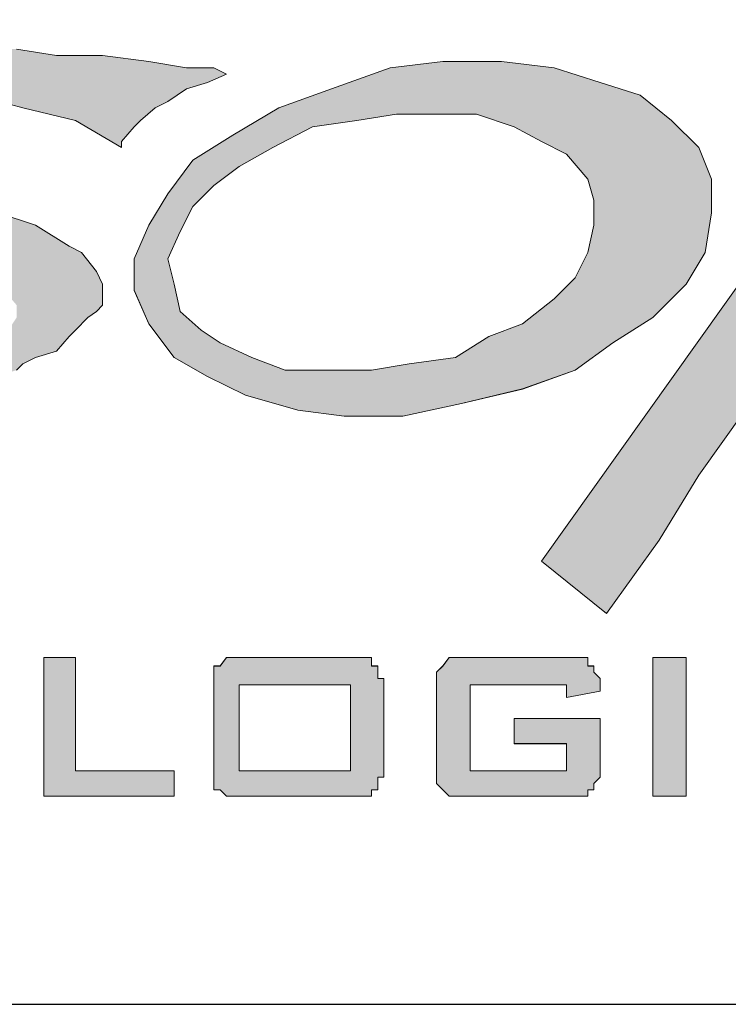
# Paper-space layout 'A3-V (Narrow)' of a CAD drawing. Header units: millimetres. Extents: x -4 to 293, y -14 to 406.
# Tile 11 of 17: x 139 to 147, y 6 to 17. Entities that reach past the tile are written whole.
import ezdxf

# ---------------------------------------------------------------- set-up
doc = ezdxf.new("R2010")
doc.units = ezdxf.units.MM
for name, color, linetype in [('Disegno1', 2, 'Continuous'), ('Tabella', 7, 'Continuous'), ('TabellaCampi', 2, 'Continuous'), ('TabellaIntestazioni', 1, 'Continuous')]:
    doc.layers.add(name, color=color, linetype=linetype)
doc.styles.get("Standard").update_dxf_attribs({"font": 'arial.ttf', "height": 3})

# ---------------------------------------------------------------- blocks, each defined once
blk = doc.blocks.new('L')
h = blk.add_hatch(color=5)
h.paths.add_polyline_path([(50.912, 9.696), (50.695, 9.334), (50.454, 9.021), (50.164, 8.659), (49.923, 8.274), (49.634, 7.912), (49.417, 7.526), (49.176, 7.213), (48.959, 6.852), (48.887, 6.707), (48.887, 6.466), (48.959, 6.321), (49.031, 6.177), (49.176, 6.104), (49.321, 6.008), (49.489, 5.935), (49.706, 5.935), (50.164, 5.935), (50.622, 6.104), (51.056, 6.249), (51.514, 6.393), (51.9, 6.707), (52.189, 6.924), (52.43, 7.141), (52.503, 7.382), (52.43, 7.382), (52.334, 7.382), (52.189, 7.382), (51.972, 7.31), (51.828, 7.31), (51.659, 7.31), (51.514, 7.31), (51.442, 7.31), (51.442, 7.213), (51.37, 7.141), (51.37, 7.068), (51.297, 6.924), (51.129, 6.852), (51.056, 6.707), (50.839, 6.61), (50.622, 6.466), (50.454, 6.393), (50.237, 6.393), (50.164, 6.393), (50.092, 6.393), (50.02, 6.466), (49.923, 6.538), (49.923, 6.707), (49.923, 6.779), (50.02, 6.996), (50.164, 7.382), (50.381, 7.912), (50.695, 8.346), (50.984, 8.876), (51.225, 9.334), (51.442, 9.624), (51.587, 9.696), (51.828, 9.696), (52.045, 9.792), (52.334, 9.792), (52.647, 9.792), (52.937, 9.696), (53.178, 9.696), (53.467, 9.624), (53.636, 9.551), (53.708, 9.624), (53.708, 9.696), (53.853, 9.865), (53.925, 10.009), (53.997, 10.154), (54.069, 10.299), (54.142, 10.467), (54.238, 10.54), (53.997, 10.54), (53.78, 10.54), (53.395, 10.467), (53.033, 10.467), (52.647, 10.395), (52.334, 10.299), (52.045, 10.226), (51.828, 10.226), (52.045, 10.467), (52.262, 10.757), (52.575, 11.07), (52.937, 11.359), (53.322, 11.745), (53.708, 12.034), (54.069, 12.348), (54.528, 12.637), (53.033, 12.637), (52.864, 12.42), (52.647, 12.203), (52.503, 11.89), (52.189, 11.6), (51.972, 11.215), (51.659, 10.829), (51.442, 10.467), (51.129, 10.009), (50.695, 10.009), (50.309, 9.937), (50.02, 9.937), (49.779, 9.865), (49.562, 9.865), (49.321, 9.865), (49.104, 9.865), (48.814, 9.937), (49.176, 10.54), (49.489, 11.07), (49.851, 11.432), (50.237, 11.745), (50.622, 11.89), (51.056, 11.962), (51.587, 11.962), (52.117, 11.817), (52.72, 12.565), (52.647, 12.637), (52.575, 12.637), (52.43, 12.637), (52.262, 12.637), (52.045, 12.637), (51.828, 12.565), (51.587, 12.565), (50.839, 12.492), (50.164, 12.275), (49.634, 11.89), (49.248, 11.504), (48.887, 11.142), (48.573, 10.684), (48.356, 10.226), (48.115, 9.937), (46.548, 9.937), (46.621, 9.865), (46.693, 9.696), (46.765, 9.624), (46.765, 9.551), (46.838, 9.479), (46.91, 9.407), (47.006, 9.407), (47.079, 9.407), (47.151, 9.407), (47.223, 9.407), (47.368, 9.407), (47.44, 9.407), (47.609, 9.407), (47.754, 9.407), (47.971, 9.479), (44.21, 4.2), (44.957, 3.597), (45.56, 4.441), (46.018, 5.188), (46.548, 5.935), (47.006, 6.707), (47.44, 7.454), (47.898, 8.129), (48.284, 8.804), (48.646, 9.479), (48.887, 9.551), (49.176, 9.551), (49.489, 9.551), (49.779, 9.624), (50.092, 9.624), (50.381, 9.624), (50.695, 9.624)])
h.paths.add_polyline_path([(46.548, 3.091), (48.212, 3.091), (48.212, 2.778), (46.91, 2.778), (46.91, 2.488), (47.681, 2.488), (47.681, 2.175), (46.91, 2.175), (46.91, 1.789), (48.212, 1.789), (48.212, 1.5), (46.548, 1.5)])
h.paths.add_polyline_path([(50.164, 2.778), (49.104, 2.778), (49.104, 2.488), (50.092, 2.488), (50.164, 2.488), (50.237, 2.488), (50.309, 2.488), (50.309, 2.392), (50.381, 2.392), (50.454, 2.32), (50.454, 2.247), (50.454, 2.175), (50.526, 2.175), (50.526, 2.103), (50.526, 1.886), (50.526, 1.789), (50.454, 1.789), (50.454, 1.717), (50.454, 1.645), (50.454, 1.572), (50.381, 1.572), (50.309, 1.5), (50.237, 1.5), (50.164, 1.5), (50.092, 1.5), (49.104, 1.5), (49.031, 1.5), (48.959, 1.5), (48.887, 1.5), (48.887, 1.572), (48.814, 1.572), (48.718, 1.645), (48.718, 1.717), (48.718, 1.789), (48.718, 1.886), (48.718, 1.958), (49.031, 1.958), (49.031, 1.789), (50.164, 1.789), (50.164, 2.175), (49.176, 2.175), (49.104, 2.175), (49.031, 2.175), (48.959, 2.175), (48.887, 2.175), (48.887, 2.247), (48.814, 2.247), (48.814, 2.32), (48.814, 2.392), (48.814, 2.488), (48.814, 2.561), (48.814, 2.705), (48.814, 2.778), (48.814, 2.85), (48.814, 2.922), (48.887, 2.995), (48.959, 3.091), (49.031, 3.091), (49.104, 3.091), (49.176, 3.091), (50.092, 3.091), (50.164, 3.091), (50.237, 3.091), (50.309, 3.091), (50.381, 2.995), (50.454, 2.922), (50.454, 2.85), (50.454, 2.778), (50.454, 2.705), (50.164, 2.633)])
h.paths.add_polyline_path([(46.163, 8.587), (46.163, 8.201), (46.09, 7.743), (45.873, 7.382), (45.488, 6.996), (45.03, 6.707), (44.596, 6.393), (43.993, 6.177), (43.294, 6.008), (42.619, 5.863), (41.944, 5.863), (41.414, 5.935), (40.811, 6.104), (40.377, 6.321), (39.992, 6.538), (39.702, 6.924), (39.534, 7.31), (39.534, 7.671), (39.702, 8.057), (39.919, 8.418), (40.209, 8.804), (40.667, 9.093), (41.197, 9.407), (41.8, 9.624), (42.475, 9.865), (43.077, 9.937), (43.752, 9.937), (44.355, 9.865), (44.885, 9.696), (45.343, 9.551), (45.705, 9.262), (46.018, 8.949)])
h.paths.add_polyline_path([(42.089, 9.262), (42.547, 9.334), (43.077, 9.334), (43.463, 9.334), (43.897, 9.19), (44.21, 9.021), (44.499, 8.876), (44.741, 8.587), (44.813, 8.346), (44.813, 8.057), (44.741, 7.743), (44.596, 7.454), (44.355, 7.213), (43.993, 6.924), (43.608, 6.779), (43.222, 6.538), (42.692, 6.466), (42.258, 6.393), (41.727, 6.393), (41.269, 6.393), (40.884, 6.538), (40.522, 6.707), (40.305, 6.852), (40.064, 7.068), (39.992, 7.382), (39.919, 7.671), (40.064, 7.984), (40.209, 8.274), (40.45, 8.515), (40.739, 8.732), (41.125, 8.949), (41.583, 9.19)], flags=16)
h.paths.add_polyline_path([(37.653, 10.082), (37.798, 10.082), (38.184, 10.082), (38.642, 10.009), (39.172, 10.009), (39.702, 9.937), (40.136, 9.865), (40.45, 9.865), (40.594, 9.792), (40.377, 9.696), (40.136, 9.624), (39.919, 9.479), (39.775, 9.407), (39.606, 9.262), (39.534, 9.19), (39.389, 9.021), (39.389, 8.949), (38.859, 9.262), (38.256, 9.407), (37.726, 9.551), (37.123, 9.551), (36.593, 9.551), (36.087, 9.479), (35.628, 9.407), (35.243, 9.262), (34.881, 9.093), (34.64, 8.949), (34.568, 8.804), (34.568, 8.659), (34.712, 8.515), (35.026, 8.346), (35.484, 8.274), (36.087, 8.274), (36.448, 8.274), (36.906, 8.274), (37.436, 8.201), (37.967, 8.201), (38.401, 8.057), (38.786, 7.816), (38.931, 7.743), (39.1, 7.526), (39.172, 7.382), (39.172, 7.141), (39.1, 7.068), (39.003, 6.996), (38.859, 6.852), (38.786, 6.779), (38.642, 6.61), (38.401, 6.538), (38.256, 6.466), (38.184, 6.393), (37.726, 6.249), (37.364, 6.177), (36.978, 6.104), (36.593, 6.008), (36.159, 6.008), (35.773, 5.935), (35.387, 6.008), (35.098, 6.008), (34.712, 6.104), (34.351, 6.177), (33.965, 6.321), (33.579, 6.466), (33.218, 6.61), (32.905, 6.779), (32.76, 6.996), (32.688, 7.141), (32.76, 7.141), (32.76, 7.213), (32.832, 7.213), (32.905, 7.31), (32.977, 7.31), (33.507, 6.924), (34.038, 6.61), (34.64, 6.466), (35.243, 6.321), (35.845, 6.321), (36.376, 6.321), (36.906, 6.393), (37.364, 6.466), (37.726, 6.61), (38.039, 6.779), (38.184, 6.996), (38.184, 7.141), (38.039, 7.31), (37.726, 7.526), (37.195, 7.599), (36.448, 7.671), (36.159, 7.743), (35.773, 7.816), (35.387, 7.912), (34.954, 8.057), (34.568, 8.201), (34.351, 8.346), (34.11, 8.659), (34.11, 8.876), (34.11, 9.093), (34.279, 9.262), (34.423, 9.407), (34.568, 9.551), (35.026, 9.792), (35.556, 9.937), (36.159, 10.009), (36.689, 10.082), (37.195, 10.082)])
h.paths.add_polyline_path([(34.881, 10.154), (34.568, 10.009), (34.351, 9.937), (34.11, 9.792), (33.893, 9.624), (33.748, 9.551), (33.579, 9.407), (33.507, 9.262), (33.435, 9.093), (33.29, 9.093), (33.146, 9.093), (32.905, 9.093), (32.76, 9.093), (32.615, 9.093), (32.374, 9.021), (32.23, 9.021), (32.013, 8.949), (31.482, 8.804), (31.024, 8.587), (30.494, 8.274), (29.964, 7.912), (29.457, 7.526), (28.999, 7.141), (28.541, 6.779), (28.252, 6.393), (28.156, 6.321), (28.011, 6.177), (27.939, 6.104), (27.794, 5.935), (27.722, 5.791), (27.553, 5.719), (27.481, 5.646), (27.481, 5.574), (27.408, 5.719), (27.408, 5.791), (27.336, 5.935), (27.264, 6.008), (27.264, 6.104), (27.191, 6.249), (27.119, 6.321), (27.119, 6.466), (27.408, 6.779), (27.722, 7.141), (28.011, 7.526), (28.252, 7.912), (28.397, 8.346), (28.614, 8.804), (28.758, 9.262), (28.999, 9.792), (30.663, 10.009), (30.494, 9.696), (30.277, 9.479), (30.06, 9.19), (29.819, 8.876), (29.602, 8.587), (29.361, 8.274), (29.144, 7.912), (28.927, 7.599), (29.144, 7.743), (29.361, 7.912), (29.602, 8.129), (29.891, 8.274), (30.205, 8.515), (30.494, 8.732), (30.735, 8.876), (30.952, 9.021), (31.169, 9.093), (31.41, 9.262), (31.627, 9.334), (31.868, 9.479), (32.085, 9.551), (32.302, 9.696), (32.543, 9.792), (32.688, 9.865), (33.146, 10.009), (33.579, 10.082), (34.038, 10.154), (34.351, 10.154), (34.64, 10.226), (34.785, 10.154)])
h.paths.add_polyline_path([(37.581, 3.091), (37.653, 3.091), (37.653, 2.995), (37.726, 2.995), (37.726, 2.922), (37.798, 2.922), (37.798, 2.85), (37.798, 2.778), (37.798, 2.705), (37.798, 1.886), (37.798, 1.789), (37.798, 1.717), (37.798, 1.645), (37.726, 1.645), (37.726, 1.572), (37.653, 1.572), (37.653, 1.5), (37.581, 1.5), (37.509, 1.5), (37.436, 1.5), (36.231, 1.5), (36.159, 1.5), (36.087, 1.5), (35.99, 1.5), (35.99, 1.572), (35.918, 1.572), (35.918, 1.645), (35.845, 1.645), (35.845, 1.717), (35.845, 1.789), (35.845, 1.886), (35.845, 2.705), (35.845, 2.778), (35.845, 2.85), (35.845, 2.922), (35.918, 2.922), (35.918, 2.995), (35.99, 2.995), (35.99, 3.091), (36.087, 3.091), (36.159, 3.091), (36.231, 3.091), (37.436, 3.091), (37.509, 3.091)])
h.paths.add_polyline_path([(38.497, 3.091), (38.859, 3.091), (38.859, 1.789), (39.992, 1.789), (39.992, 1.5), (38.497, 1.5)])
h.paths.add_polyline_path([(42.017, 2.778), (40.739, 2.778), (40.739, 1.789), (42.017, 1.789)], flags=16)
h.paths.add_polyline_path([(40.45, 2.705), (40.45, 2.778), (40.45, 2.85), (40.45, 2.922), (40.45, 2.995), (40.522, 2.995), (40.594, 3.091), (40.667, 3.091), (40.739, 3.091), (40.811, 3.091), (41.944, 3.091), (42.017, 3.091), (42.089, 3.091), (42.185, 3.091), (42.258, 3.091), (42.258, 2.995), (42.33, 2.995), (42.33, 2.922), (42.33, 2.85), (42.402, 2.85), (42.402, 2.778), (42.402, 2.705), (42.402, 1.886), (42.402, 1.789), (42.402, 1.717), (42.33, 1.717), (42.33, 1.645), (42.33, 1.572), (42.258, 1.572), (42.258, 1.5), (42.185, 1.5), (42.089, 1.5), (42.017, 1.5), (41.944, 1.5), (40.811, 1.5), (40.739, 1.5), (40.667, 1.5), (40.594, 1.5), (40.522, 1.572), (40.45, 1.572), (40.45, 1.645), (40.45, 1.717), (40.45, 1.789), (40.45, 1.886)])
h.paths.add_polyline_path([(44.499, 2.778), (43.391, 2.778), (43.391, 1.789), (44.499, 1.789), (44.499, 2.103), (43.897, 2.103), (43.897, 2.392), (44.885, 2.392), (44.885, 1.886), (44.885, 1.789), (44.885, 1.717), (44.813, 1.645), (44.813, 1.572), (44.741, 1.572), (44.741, 1.5), (44.668, 1.5), (44.596, 1.5), (44.499, 1.5), (43.391, 1.5), (43.294, 1.5), (43.222, 1.5), (43.15, 1.5), (43.077, 1.572), (43.005, 1.645), (43.005, 1.717), (43.005, 1.789), (43.005, 1.886), (43.005, 2.705), (43.005, 2.778), (43.005, 2.85), (43.005, 2.922), (43.077, 2.995), (43.15, 3.091), (43.222, 3.091), (43.294, 3.091), (43.391, 3.091), (44.499, 3.091), (44.596, 3.091), (44.668, 3.091), (44.741, 3.091), (44.741, 2.995), (44.813, 2.995), (44.813, 2.922), (44.885, 2.85), (44.885, 2.778), (44.885, 2.705), (44.499, 2.633)])
h.paths.add_polyline_path([(45.488, 3.091), (45.873, 3.091), (45.873, 1.5), (45.488, 1.5)])
h.paths.add_polyline_path([(29.747, 3.091), (29.819, 3.091), (29.891, 3.091), (29.964, 3.091), (29.964, 2.995), (30.06, 2.995), (30.06, 2.922), (30.132, 2.85), (30.132, 2.778), (30.132, 2.705), (30.132, 2.561), (29.747, 2.488), (29.747, 2.778), (28.758, 2.778), (28.758, 1.789), (29.747, 1.789), (29.747, 2.103), (30.132, 2.03), (30.132, 1.886), (30.132, 1.789), (30.132, 1.717), (30.06, 1.645), (30.06, 1.572), (29.964, 1.572), (29.964, 1.5), (29.891, 1.5), (29.819, 1.5), (29.747, 1.5), (28.758, 1.5), (28.686, 1.5), (28.614, 1.5), (28.541, 1.5), (28.469, 1.572), (28.397, 1.645), (28.397, 1.717), (28.397, 1.789), (28.397, 1.886), (28.397, 2.705), (28.397, 2.778), (28.397, 2.85), (28.397, 2.922), (28.469, 2.995), (28.541, 3.091), (28.614, 3.091), (28.686, 3.091), (28.758, 3.091)])
h.paths.add_polyline_path([(30.735, 3.091), (31.097, 3.091), (31.097, 2.488), (32.23, 2.488), (32.23, 3.091), (32.615, 3.091), (32.615, 1.5), (32.23, 1.5), (32.23, 2.175), (31.097, 2.175), (31.097, 1.5), (30.735, 1.5)])
h.paths.add_polyline_path([(33.29, 3.091), (33.579, 3.091), (34.881, 2.03), (34.881, 3.091), (35.17, 3.091), (35.17, 1.5), (34.954, 1.5), (33.676, 2.561), (33.676, 1.5), (33.29, 1.5)])
h.paths.add_polyline_path([(37.436, 2.778), (36.231, 2.778), (36.231, 1.789), (37.436, 1.789)], flags=16)
h.paths.add_polyline_path([(27.481, 9.021), (27.191, 9.334), (26.806, 9.551), (26.275, 9.696), (25.673, 9.865), (25.07, 9.865), (24.395, 9.865), (23.72, 9.696), (23.045, 9.551), (22.443, 9.334), (21.912, 9.021), (21.551, 8.659), (21.237, 8.346), (21.02, 7.984), (20.948, 7.599), (21.02, 7.213), (21.165, 6.852), (21.551, 6.538), (21.912, 6.321), (22.443, 6.177), (22.973, 6.008), (23.648, 6.008), (24.323, 6.008), (24.998, 6.104), (25.239, 6.177), (25.456, 6.249), (25.769, 6.393), (26.058, 6.466), (26.275, 6.61), (26.589, 6.707), (26.806, 6.852), (27.047, 6.924), (25.842, 7.141), (25.673, 6.996), (25.456, 6.852), (25.167, 6.707), (24.853, 6.61), (24.178, 6.466), (23.431, 6.466), (23.045, 6.466), (22.756, 6.538), (22.443, 6.61), (22.153, 6.779), (21.84, 6.924), (21.695, 7.141), (21.551, 7.454), (21.454, 7.743), (27.481, 7.599), (27.553, 7.743), (27.649, 7.912), (27.722, 7.984), (27.722, 8.129), (27.722, 8.274), (27.722, 8.418), (27.722, 8.587), (27.722, 8.659)])
h.paths.add_polyline_path([(22.901, 8.949), (23.262, 9.021), (23.648, 9.093), (23.865, 9.19), (24.251, 9.262), (24.636, 9.262), (25.07, 9.262), (25.6, 9.19), (26.058, 9.093), (26.372, 8.876), (26.516, 8.732), (26.589, 8.587), (26.589, 8.418), (26.589, 8.201), (21.454, 7.984), (21.623, 8.201), (21.84, 8.418), (22.226, 8.659), (22.515, 8.804)], flags=16)
h.paths.add_polyline_path([(20.707, 15.506), (21.84, 15.12), (22.973, 14.758), (23.865, 14.373), (24.636, 14.083), (25.239, 13.698), (25.673, 13.408), (26.058, 13.095), (26.203, 12.806), (26.275, 12.565), (26.203, 12.348), (26.058, 12.107), (25.769, 11.89), (25.383, 11.673), (24.323, 11.359), (22.973, 11.07), (21.31, 10.829), (19.429, 10.684), (17.404, 10.612), (15.283, 10.612), (13.114, 10.684), (10.92, 10.829), (8.823, 10.998), (6.774, 11.287), (8.437, 12.806), (8.823, 12.565), (9.257, 12.275), (9.787, 12.034), (10.317, 11.89), (11.595, 11.6), (12.873, 11.287), (14.319, 11.215), (15.813, 11.142), (17.236, 11.142), (18.682, 11.215), (20.032, 11.359), (21.237, 11.6), (22.298, 11.89), (23.118, 12.203), (23.431, 12.42), (23.648, 12.565), (23.793, 12.806), (23.865, 13.023), (23.865, 13.24), (23.793, 13.481), (23.576, 13.698), (23.359, 13.915), (22.756, 14.3), (21.985, 14.614), (21.02, 14.831), (19.887, 15.048), (18.61, 15.289), (17.236, 15.433), (15.813, 15.506), (14.222, 15.506), (12.728, 15.433), (11.137, 15.361), (9.57, 15.12), (7.979, 14.903), (6.557, 14.517), (5.11, 14.011), (4.435, 13.77), (3.833, 13.481), (3.23, 13.095), (2.628, 12.806), (0, 13.553), (2.025, 14.228), (4.002, 14.831), (5.882, 15.216), (7.762, 15.578), (9.498, 15.819), (11.137, 15.964), (12.728, 16.108), (14.15, 16.108), (15.597, 16.108), (16.874, 16.036), (18.007, 15.891), (19.044, 15.819)])
h.paths.add_polyline_path([(20.707, 9.696), (21.02, 9.865), (21.237, 10.009), (21.551, 10.154), (21.768, 10.154), (21.985, 10.154), (22.153, 10.154), (22.298, 10.154), (22.37, 10.154), (22.443, 10.154), (22.587, 10.082), (22.828, 10.009), (23.045, 9.865), (22.443, 9.792), (21.84, 9.551), (21.237, 9.334), (20.635, 8.949), (20.104, 8.587), (19.646, 8.201), (19.285, 7.912), (18.971, 7.671), (16.729, 5.646), (16.633, 5.646), (16.633, 5.719), (16.561, 5.719), (16.488, 5.719), (16.416, 5.791), (16.344, 5.791), (16.271, 5.863), (16.344, 6.008), (16.488, 6.249), (16.561, 6.466), (16.633, 6.707), (16.802, 6.924), (16.874, 7.068), (16.946, 7.31), (17.019, 7.454), (17.091, 7.671), (17.236, 7.912), (17.332, 8.129), (17.404, 8.274), (17.549, 8.515), (17.621, 8.732), (17.694, 8.949), (17.838, 9.19), (17.766, 9.093), (17.694, 9.021), (17.549, 8.949), (17.477, 8.876), (17.332, 8.804), (17.163, 8.732), (16.946, 8.587), (16.802, 8.515), (16.633, 8.346), (16.416, 8.274), (16.271, 8.129), (16.127, 7.984), (15.886, 7.816), (15.741, 7.743), (15.597, 7.599), (15.524, 7.526), (15.283, 7.382), (15.066, 7.141), (14.922, 6.996), (14.68, 6.852), (14.536, 6.61), (14.391, 6.393), (14.222, 6.177), (14.078, 5.935), (14.078, 5.863), (14.006, 5.863), (14.006, 5.791), (13.933, 5.719), (13.861, 5.574), (13.789, 5.646), (13.716, 5.719), (13.62, 5.719), (13.548, 5.791), (13.475, 5.791), (13.403, 5.863), (13.258, 5.863), (13.186, 5.863), (13.331, 6.104), (13.403, 6.321), (13.548, 6.538), (13.716, 6.779), (13.789, 6.996), (13.933, 7.141), (14.006, 7.382), (14.078, 7.599), (14.15, 7.816), (14.319, 8.057), (14.391, 8.274), (14.464, 8.515), (14.608, 8.732), (14.753, 9.021), (14.825, 9.262), (14.994, 9.479), (15.138, 9.551), (15.355, 9.551), (15.597, 9.624), (15.813, 9.696), (15.958, 9.792), (16.199, 9.792), (16.416, 9.865), (16.633, 9.937), (16.416, 9.696), (16.271, 9.479), (16.127, 9.19), (15.886, 8.949), (15.741, 8.659), (15.524, 8.346), (15.283, 7.912), (14.922, 7.454), (15.138, 7.526), (15.283, 7.671), (15.524, 7.816), (15.669, 7.984), (15.886, 8.129), (16.127, 8.274), (16.271, 8.418), (16.488, 8.587), (16.633, 8.732), (16.874, 8.804), (17.091, 9.021), (17.332, 9.19), (17.621, 9.334), (17.838, 9.479), (18.079, 9.624), (18.369, 9.792), (18.441, 9.792), (18.537, 9.792), (18.682, 9.792), (18.754, 9.792), (18.827, 9.792), (18.971, 9.792), (19.044, 9.792), (19.14, 9.792), (18.971, 9.479), (18.754, 9.19), (18.537, 8.876), (18.296, 8.515), (18.079, 8.057), (17.766, 7.599), (17.477, 7.068), (17.163, 6.538), (17.694, 6.924), (18.224, 7.454), (18.827, 7.984), (19.429, 8.659), (20.104, 9.19)])
h.paths.add_polyline_path([(12.342, 9.696), (12.8, 9.479), (13.186, 9.262), (13.475, 8.949), (13.62, 8.587), (13.62, 8.129), (13.548, 7.743), (13.331, 7.382), (12.945, 6.996), (12.511, 6.707), (11.981, 6.393), (11.45, 6.177), (10.775, 5.935), (10.1, 5.863), (9.425, 5.863), (8.823, 5.935), (8.292, 6.104), (7.834, 6.321), (7.449, 6.538), (7.159, 6.852), (7.015, 7.213), (7.015, 7.671), (7.159, 8.057), (7.376, 8.418), (7.69, 8.804), (8.124, 9.093), (8.654, 9.407), (9.257, 9.624), (9.859, 9.792), (10.534, 9.937), (11.233, 9.937), (11.836, 9.865)])
h.paths.add_polyline_path([(21.695, 2.561), (21.623, 2.633), (21.551, 2.705), (21.454, 2.705), (21.454, 2.778), (21.382, 2.778), (21.31, 2.778), (21.237, 2.778), (21.165, 2.778), (20.49, 2.778), (20.49, 1.789), (21.02, 1.789), (21.093, 1.789), (21.165, 1.789), (21.237, 1.789), (21.31, 1.789), (21.382, 1.886), (21.454, 1.886), (21.551, 1.886), (21.623, 1.958), (21.623, 2.03), (21.695, 2.103), (21.695, 2.175), (21.695, 2.247), (21.695, 2.32), (21.695, 2.392), (21.695, 2.488)], flags=16)
h.paths.add_polyline_path([(21.165, 3.091), (21.31, 3.091), (21.382, 3.091), (21.454, 3.091), (21.551, 2.995), (21.623, 2.995), (21.695, 2.922), (21.768, 2.922), (21.84, 2.85), (21.912, 2.85), (21.912, 2.778), (21.985, 2.705), (21.985, 2.633), (22.057, 2.561), (22.057, 2.488), (22.057, 2.392), (22.057, 2.32), (22.057, 2.175), (22.057, 2.103), (22.057, 2.03), (21.985, 1.958), (21.985, 1.886), (21.912, 1.789), (21.912, 1.717), (21.84, 1.717), (21.768, 1.645), (21.695, 1.572), (21.623, 1.572), (21.551, 1.572), (21.382, 1.5), (21.31, 1.5), (21.165, 1.5), (21.093, 1.5), (20.104, 1.5), (20.104, 3.091)])
h.paths.add_polyline_path([(24.636, 3.091), (23.72, 3.091), (23.72, 3.453), (25.914, 3.453), (25.914, 3.091), (25.07, 3.091), (25.07, 1.5), (24.636, 1.5)])
h.paths.add_polyline_path([(26.203, 3.091), (27.866, 3.091), (27.866, 2.778), (26.589, 2.778), (26.589, 2.488), (27.336, 2.488), (27.336, 2.175), (26.589, 2.175), (26.589, 1.789), (27.866, 1.789), (27.866, 1.5), (26.203, 1.5)])
h.paths.add_polyline_path([(13.114, 3.091), (13.331, 3.091), (14.608, 2.03), (14.608, 3.091), (14.994, 3.091), (14.994, 1.5), (14.68, 1.5), (13.403, 2.561), (13.403, 1.5), (13.114, 1.5)])
h.paths.add_polyline_path([(16.946, 2.778), (15.958, 2.778), (15.958, 1.789), (16.946, 1.789), (16.946, 2.103), (17.332, 2.03), (17.332, 1.886), (17.332, 1.789), (17.332, 1.717), (17.332, 1.645), (17.236, 1.572), (17.163, 1.5), (17.091, 1.5), (17.019, 1.5), (16.946, 1.5), (15.958, 1.5), (15.886, 1.5), (15.813, 1.5), (15.741, 1.5), (15.741, 1.572), (15.669, 1.572), (15.669, 1.645), (15.597, 1.717), (15.597, 1.789), (15.597, 1.886), (15.597, 2.705), (15.597, 2.778), (15.597, 2.85), (15.669, 2.922), (15.669, 2.995), (15.741, 2.995), (15.741, 3.091), (15.813, 3.091), (15.886, 3.091), (15.958, 3.091), (16.946, 3.091), (17.019, 3.091), (17.091, 3.091), (17.163, 3.091), (17.236, 2.995), (17.332, 2.922), (17.332, 2.85), (17.332, 2.778), (17.332, 2.705), (17.332, 2.561), (16.946, 2.488)])
h.paths.add_polyline_path([(17.935, 3.091), (19.574, 3.091), (19.574, 2.778), (18.296, 2.778), (18.296, 2.488), (19.044, 2.488), (19.044, 2.175), (18.296, 2.175), (18.296, 1.789), (19.574, 1.789), (19.574, 1.5), (17.935, 1.5)])
h.paths.add_polyline_path([(12.27, 8.274), (12.27, 8.057), (12.198, 7.743), (12.053, 7.454), (11.836, 7.141), (11.45, 6.924), (11.065, 6.707), (10.703, 6.538), (10.173, 6.393), (9.642, 6.321), (9.184, 6.321), (8.726, 6.393), (8.365, 6.466), (7.979, 6.61), (7.762, 6.852), (7.521, 7.068), (7.449, 7.382), (7.376, 7.671), (7.449, 7.984), (7.69, 8.201), (7.907, 8.515), (8.22, 8.732), (8.582, 8.949), (9.04, 9.093), (9.57, 9.262), (10.028, 9.334), (10.534, 9.334), (10.92, 9.262), (11.378, 9.19), (11.667, 9.021), (11.981, 8.804), (12.198, 8.587)], flags=16)
h.paths.add_polyline_path([(10.703, 13.408), (9.859, 13.167), (2.194, 4.899), (4.749, 6.008)])
h.paths.add_polyline_path([(4.291, 3.453), (4.677, 3.453), (5.81, 1.5), (5.279, 1.5), (5.038, 1.958), (3.905, 1.958), (3.688, 1.5), (3.23, 1.5)])
h.paths.add_polyline_path([(7.69, 2.561), (7.617, 2.633), (7.617, 2.705), (7.521, 2.705), (7.449, 2.778), (7.376, 2.778), (7.304, 2.778), (7.232, 2.778), (7.159, 2.778), (6.557, 2.778), (6.557, 1.789), (7.015, 1.789), (7.087, 1.789), (7.159, 1.789), (7.232, 1.789), (7.304, 1.789), (7.376, 1.886), (7.449, 1.886), (7.521, 1.886), (7.617, 1.958), (7.69, 2.03), (7.69, 2.103), (7.69, 2.175), (7.69, 2.247), (7.69, 2.32), (7.69, 2.392), (7.69, 2.488)], flags=16)
h.paths.add_polyline_path([(6.171, 3.091), (7.159, 3.091), (7.304, 3.091), (7.376, 3.091), (7.449, 3.091), (7.521, 2.995), (7.69, 2.995), (7.762, 2.922), (7.834, 2.85), (7.907, 2.85), (7.979, 2.778), (7.979, 2.705), (8.051, 2.633), (8.051, 2.561), (8.051, 2.488), (8.051, 2.392), (8.051, 2.32), (8.051, 2.175), (8.051, 2.103), (8.051, 2.03), (8.051, 1.958), (7.979, 1.886), (7.979, 1.789), (7.907, 1.717), (7.834, 1.717), (7.762, 1.645), (7.69, 1.572), (7.617, 1.572), (7.521, 1.572), (7.449, 1.5), (7.304, 1.5), (7.232, 1.5), (7.087, 1.5), (6.171, 1.5)])
h.paths.add_polyline_path([(8.365, 3.091), (8.823, 3.091), (9.425, 1.958), (10.1, 3.091), (10.462, 3.091), (9.57, 1.5), (9.329, 1.5)])
h.paths.add_polyline_path([(11.45, 3.091), (11.74, 3.091), (12.656, 1.5), (12.27, 1.5), (12.053, 1.886), (11.065, 1.886), (10.848, 1.5), (10.534, 1.5)])
h.paths.add_polyline_path([(11.233, 2.103), (11.908, 2.103), (11.595, 2.778)], flags=16)
h.paths.add_polyline_path([(4.074, 2.247), (4.893, 2.247), (4.435, 3.091)], flags=16)
at = {"layer": 'Tabella', "color": 7, "lineweight": 0}
for p, q in [((38.184, 10.082), (38.642, 10.009)), ((38.642, 10.009), (39.172, 10.009)), ((39.172, 10.009), (39.702, 9.937)), ((39.702, 9.937), (40.136, 9.865)), ((40.136, 9.865), (40.45, 9.865)), ((40.45, 9.865), (40.594, 9.792)), ((41.8, 9.624), (42.475, 9.865)), ((42.475, 9.865), (43.077, 9.937)), ((42.475, 9.865), (42.475, 9.865)), ((43.077, 9.937), (43.752, 9.937)), ((43.752, 9.937), (44.355, 9.865)), ((44.355, 9.865), (44.885, 9.696)), ((40.594, 9.792), (40.377, 9.696)), ((40.136, 9.624), (39.919, 9.479)), ((40.377, 9.696), (40.136, 9.624)), ((41.197, 9.407), (41.8, 9.624)), ((44.885, 9.696), (45.343, 9.551)), ((38.256, 9.407), (37.726, 9.551)), ((45.343, 9.551), (45.705, 9.262)), ((38.859, 9.262), (38.256, 9.407)), ((39.775, 9.407), (39.606, 9.262)), ((39.919, 9.479), (39.775, 9.407)), ((40.667, 9.093), (41.197, 9.407)), ((47.971, 9.479), (44.21, 4.2)), ((42.089, 9.262), (42.547, 9.334)), ((42.547, 9.334), (43.077, 9.334)), ((43.077, 9.334), (43.463, 9.334)), ((43.463, 9.334), (43.897, 9.19)), ((39.389, 8.949), (38.859, 9.262)), ((39.534, 9.19), (39.389, 9.021)), ((39.606, 9.262), (39.534, 9.19)), ((41.125, 8.949), (41.583, 9.19)), ((41.583, 9.19), (42.089, 9.262)), ((42.089, 9.262), (42.089, 9.262)), ((43.897, 9.19), (44.21, 9.021)), ((45.705, 9.262), (46.018, 8.949)), ((40.209, 8.804), (40.667, 9.093)), ((39.389, 9.021), (39.389, 8.949)), ((40.739, 8.732), (41.125, 8.949)), ((44.21, 9.021), (44.499, 8.876)), ((46.018, 8.949), (46.163, 8.587)), ((44.499, 8.876), (44.741, 8.587)), ((39.919, 8.418), (40.209, 8.804)), ((40.45, 8.515), (40.739, 8.732)), ((40.209, 8.274), (40.45, 8.515)), ((44.741, 8.587), (44.813, 8.346)), ((46.163, 8.587), (46.163, 8.201)), ((39.702, 8.057), (39.919, 8.418)), ((40.064, 7.984), (40.209, 8.274)), ((44.813, 8.346), (44.813, 8.057)), ((37.967, 8.201), (38.401, 8.057)), ((46.163, 8.201), (46.09, 7.743)), ((38.401, 8.057), (38.786, 7.816)), ((39.534, 7.671), (39.702, 8.057)), ((44.813, 8.057), (44.741, 7.743)), ((39.919, 7.671), (40.064, 7.984)), ((38.786, 7.816), (38.931, 7.743)), ((38.931, 7.743), (39.1, 7.526)), ((44.741, 7.743), (44.596, 7.454)), ((46.09, 7.743), (45.873, 7.382)), ((39.534, 7.31), (39.534, 7.671)), ((39.992, 7.382), (39.919, 7.671)), ((39.1, 7.526), (39.172, 7.382)), ((39.172, 7.382), (39.172, 7.141)), ((40.064, 7.068), (39.992, 7.382)), ((44.596, 7.454), (44.355, 7.213)), ((45.873, 7.382), (45.488, 6.996)), ((39.702, 6.924), (39.534, 7.31)), ((39.172, 7.141), (39.1, 7.068)), ((44.355, 7.213), (43.993, 6.924)), ((39.1, 7.068), (39.003, 6.996)), ((40.305, 6.852), (40.064, 7.068)), ((39.003, 6.996), (38.859, 6.852)), ((39.992, 6.538), (39.702, 6.924)), ((43.993, 6.924), (43.608, 6.779)), ((45.488, 6.996), (45.03, 6.707)), ((38.859, 6.852), (38.786, 6.779)), ((40.522, 6.707), (40.305, 6.852)), ((38.786, 6.779), (38.642, 6.61)), ((40.884, 6.538), (40.522, 6.707)), ((43.608, 6.779), (43.222, 6.538)), ((45.03, 6.707), (44.596, 6.393)), ((38.642, 6.61), (38.401, 6.538)), ((38.256, 6.466), (38.184, 6.393)), ((38.401, 6.538), (38.256, 6.466)), ((40.377, 6.321), (39.992, 6.538)), ((41.269, 6.393), (40.884, 6.538)), ((42.692, 6.466), (42.258, 6.393)), ((43.222, 6.538), (42.692, 6.466)), ((41.727, 6.393), (41.269, 6.393)), ((42.258, 6.393), (41.727, 6.393)), ((44.596, 6.393), (43.993, 6.177)), ((40.811, 6.104), (40.377, 6.321)), ((43.993, 6.177), (43.294, 6.008)), ((41.414, 5.935), (40.811, 6.104)), ((43.294, 6.008), (42.619, 5.863)), ((41.944, 5.863), (41.414, 5.935)), ((46.018, 5.188), (46.548, 5.935)), ((42.619, 5.863), (41.944, 5.863)), ((45.56, 4.441), (46.018, 5.188)), ((44.957, 3.597), (45.56, 4.441)), ((44.21, 4.2), (44.957, 3.597)), ((38.497, 3.091), (38.859, 3.091)), ((38.497, 1.5), (38.497, 3.091)), ((38.859, 3.091), (38.859, 1.789)), ((40.522, 2.995), (40.594, 3.091)), ((40.594, 3.091), (40.667, 3.091)), ((40.667, 3.091), (40.739, 3.091)), ((40.739, 3.091), (40.811, 3.091)), ((40.811, 3.091), (41.944, 3.091)), ((41.944, 3.091), (42.017, 3.091)), ((42.017, 3.091), (42.089, 3.091)), ((42.089, 3.091), (42.185, 3.091)), ((42.185, 3.091), (42.258, 3.091)), ((42.258, 3.091), (42.258, 2.995)), ((43.077, 2.995), (43.15, 3.091)), ((43.15, 3.091), (43.222, 3.091)), ((43.222, 3.091), (43.294, 3.091)), ((43.294, 3.091), (43.391, 3.091)), ((43.391, 3.091), (44.499, 3.091)), ((44.499, 3.091), (44.596, 3.091)), ((44.596, 3.091), (44.668, 3.091)), ((44.668, 3.091), (44.741, 3.091)), ((44.741, 3.091), (44.741, 2.995)), ((45.488, 3.091), (45.873, 3.091)), ((45.488, 1.5), (45.488, 3.091)), ((45.873, 3.091), (45.873, 1.5)), ((40.45, 2.995), (40.522, 2.995)), ((40.45, 2.922), (40.45, 2.995)), ((42.258, 2.995), (42.33, 2.995)), ((42.33, 2.995), (42.33, 2.922)), ((43.005, 2.922), (43.077, 2.995)), ((44.741, 2.995), (44.813, 2.995)), ((44.813, 2.995), (44.813, 2.922)), ((40.45, 2.85), (40.45, 2.922)), ((40.45, 2.778), (40.45, 2.85)), ((42.33, 2.922), (42.33, 2.85)), ((42.33, 2.85), (42.402, 2.85)), ((42.402, 2.85), (42.402, 2.778)), ((43.005, 2.85), (43.005, 2.922)), ((43.005, 2.778), (43.005, 2.85)), ((44.813, 2.922), (44.885, 2.85)), ((44.885, 2.85), (44.885, 2.778)), ((40.45, 2.705), (40.45, 2.778)), ((40.739, 2.778), (40.739, 1.789)), ((42.017, 2.778), (40.739, 2.778)), ((42.017, 1.789), (42.017, 2.778)), ((42.402, 2.778), (42.402, 2.705)), ((43.005, 2.705), (43.005, 2.778)), ((43.391, 2.778), (43.391, 1.789)), ((44.499, 2.778), (43.391, 2.778)), ((44.499, 2.778), (44.499, 2.778)), ((44.499, 2.633), (44.499, 2.778)), ((44.885, 2.778), (44.885, 2.705)), ((40.45, 2.705), (40.45, 2.705)), ((40.45, 1.886), (40.45, 2.705)), ((42.402, 2.705), (42.402, 1.886)), ((43.005, 1.886), (43.005, 2.705)), ((44.885, 2.705), (44.499, 2.633)), ((43.897, 2.392), (44.885, 2.392)), ((43.897, 2.103), (43.897, 2.392)), ((44.885, 2.392), (44.885, 1.886)), ((44.499, 2.103), (43.897, 2.103)), ((44.499, 1.789), (44.499, 2.103)), ((40.45, 1.789), (40.45, 1.886)), ((42.402, 1.886), (42.402, 1.789)), ((43.005, 1.789), (43.005, 1.886)), ((44.885, 1.886), (44.885, 1.789)), ((38.859, 1.789), (39.992, 1.789)), ((39.992, 1.789), (39.992, 1.5)), ((40.45, 1.717), (40.45, 1.789)), ((40.45, 1.645), (40.45, 1.717)), ((40.739, 1.789), (40.739, 1.789)), ((40.739, 1.789), (42.017, 1.789)), ((42.33, 1.717), (42.33, 1.645)), ((42.402, 1.717), (42.33, 1.717)), ((42.402, 1.789), (42.402, 1.717)), ((43.005, 1.717), (43.005, 1.789)), ((43.005, 1.645), (43.005, 1.717)), ((43.391, 1.789), (44.499, 1.789)), ((44.885, 1.717), (44.813, 1.645)), ((44.885, 1.789), (44.885, 1.717)), ((40.45, 1.572), (40.45, 1.645)), ((42.33, 1.645), (42.33, 1.572)), ((43.077, 1.572), (43.005, 1.645)), ((44.813, 1.645), (44.813, 1.572)), ((38.497, 1.5), (38.497, 1.5)), ((39.992, 1.5), (38.497, 1.5)), ((40.522, 1.572), (40.45, 1.572)), ((40.594, 1.5), (40.522, 1.572)), ((40.667, 1.5), (40.594, 1.5)), ((40.739, 1.5), (40.667, 1.5)), ((40.811, 1.5), (40.739, 1.5)), ((41.944, 1.5), (40.811, 1.5)), ((42.017, 1.5), (41.944, 1.5)), ((42.089, 1.5), (42.017, 1.5)), ((42.185, 1.5), (42.089, 1.5)), ((42.258, 1.5), (42.185, 1.5)), ((42.258, 1.572), (42.258, 1.5)), ((42.33, 1.572), (42.258, 1.572)), ((43.15, 1.5), (43.077, 1.572)), ((43.222, 1.5), (43.15, 1.5)), ((43.294, 1.5), (43.222, 1.5)), ((43.391, 1.5), (43.294, 1.5)), ((44.499, 1.5), (43.391, 1.5)), ((44.596, 1.5), (44.499, 1.5)), ((44.668, 1.5), (44.596, 1.5)), ((44.741, 1.5), (44.668, 1.5)), ((44.741, 1.572), (44.741, 1.5)), ((44.813, 1.572), (44.741, 1.572)), ((45.488, 1.5), (45.488, 1.5)), ((45.873, 1.5), (45.488, 1.5))]:
    blk.add_line(p, q, dxfattribs=at)
blk = doc.blocks.new('powersoft')
at = {"layer": 'Tabella', "color": 7, "lineweight": 0}
for p, q in [((-143.816, 10.974), (-143.358, 10.901)), ((-143.358, 10.901), (-142.828, 10.901)), ((-142.828, 10.901), (-142.298, 10.829)), ((-142.298, 10.829), (-141.864, 10.757)), ((-141.864, 10.757), (-141.55, 10.757)), ((-141.55, 10.757), (-141.406, 10.684)), ((-140.2, 10.516), (-139.525, 10.757)), ((-139.525, 10.757), (-138.923, 10.829)), ((-139.525, 10.757), (-139.525, 10.757)), ((-138.923, 10.829), (-138.248, 10.829)), ((-138.248, 10.829), (-137.645, 10.757)), ((-137.645, 10.757), (-137.115, 10.588)), ((-141.406, 10.684), (-141.623, 10.588)), ((-141.623, 10.588), (-141.864, 10.516)), ((-137.115, 10.588), (-136.657, 10.443)), ((-143.744, 10.299), (-144.274, 10.443)), ((-141.864, 10.516), (-142.081, 10.371)), ((-140.803, 10.299), (-140.2, 10.516)), ((-136.657, 10.443), (-136.295, 10.154)), ((-143.141, 10.154), (-143.744, 10.299)), ((-142.225, 10.299), (-142.394, 10.154)), ((-142.081, 10.371), (-142.225, 10.299)), ((-141.333, 9.985), (-140.803, 10.299)), ((-134.029, 10.371), (-137.79, 5.092)), ((-139.911, 10.154), (-139.453, 10.226)), ((-139.453, 10.226), (-138.923, 10.226)), ((-138.923, 10.226), (-138.537, 10.226)), ((-138.537, 10.226), (-138.103, 10.082)), ((-142.611, 9.841), (-143.141, 10.154)), ((-142.466, 10.082), (-142.611, 9.913)), ((-142.394, 10.154), (-142.466, 10.082)), ((-140.875, 9.841), (-140.417, 10.082)), ((-140.417, 10.082), (-139.911, 10.154)), ((-139.911, 10.154), (-139.911, 10.154)), ((-138.103, 10.082), (-137.79, 9.913)), ((-136.295, 10.154), (-135.982, 9.841)), ((-141.791, 9.696), (-141.333, 9.985)), ((-142.611, 9.913), (-142.611, 9.841)), ((-141.261, 9.624), (-140.875, 9.841)), ((-137.79, 9.913), (-137.501, 9.768)), ((-135.982, 9.841), (-135.837, 9.479)), ((-137.501, 9.768), (-137.259, 9.479)), ((-142.081, 9.31), (-141.791, 9.696)), ((-141.55, 9.407), (-141.261, 9.624)), ((-141.791, 9.166), (-141.55, 9.407)), ((-137.259, 9.479), (-137.187, 9.238)), ((-135.837, 9.479), (-135.837, 9.093)), ((-142.298, 8.949), (-142.081, 9.31)), ((-141.936, 8.876), (-141.791, 9.166)), ((-137.187, 9.238), (-137.187, 8.949)), ((-144.033, 9.093), (-143.599, 8.949)), ((-135.837, 9.093), (-135.91, 8.635)), ((-143.599, 8.949), (-143.214, 8.708)), ((-142.466, 8.563), (-142.298, 8.949)), ((-137.187, 8.949), (-137.259, 8.635)), ((-142.081, 8.563), (-141.936, 8.876)), ((-143.214, 8.708), (-143.069, 8.635)), ((-143.069, 8.635), (-142.9, 8.418)), ((-137.259, 8.635), (-137.404, 8.346)), ((-135.91, 8.635), (-136.127, 8.274)), ((-142.466, 8.201), (-142.466, 8.563)), ((-142.008, 8.274), (-142.081, 8.563)), ((-142.9, 8.418), (-142.828, 8.274)), ((-142.828, 8.274), (-142.828, 8.033)), ((-141.936, 7.96), (-142.008, 8.274)), ((-137.404, 8.346), (-137.645, 8.105)), ((-136.127, 8.274), (-136.512, 7.888)), ((-142.298, 7.816), (-142.466, 8.201)), ((-142.828, 8.033), (-142.9, 7.96)), ((-137.645, 8.105), (-138.007, 7.816)), ((-142.9, 7.96), (-142.997, 7.888)), ((-141.695, 7.743), (-141.936, 7.96)), ((-142.997, 7.888), (-143.141, 7.743)), ((-142.008, 7.43), (-142.298, 7.816)), ((-138.007, 7.816), (-138.392, 7.671)), ((-136.512, 7.888), (-136.97, 7.599)), ((-143.141, 7.743), (-143.214, 7.671)), ((-141.478, 7.599), (-141.695, 7.743)), ((-143.214, 7.671), (-143.358, 7.502)), ((-141.116, 7.43), (-141.478, 7.599)), ((-138.392, 7.671), (-138.778, 7.43)), ((-136.97, 7.599), (-137.404, 7.285)), ((-143.358, 7.502), (-143.599, 7.43)), ((-143.744, 7.358), (-143.816, 7.285)), ((-143.599, 7.43), (-143.744, 7.358)), ((-141.623, 7.213), (-142.008, 7.43)), ((-140.731, 7.285), (-141.116, 7.43)), ((-139.308, 7.358), (-139.742, 7.285)), ((-138.778, 7.43), (-139.308, 7.358)), ((-140.273, 7.285), (-140.731, 7.285)), ((-139.742, 7.285), (-140.273, 7.285)), ((-137.404, 7.285), (-138.007, 7.068)), ((-141.189, 6.996), (-141.623, 7.213)), ((-138.007, 7.068), (-138.706, 6.9)), ((-140.586, 6.827), (-141.189, 6.996)), ((-140.056, 6.755), (-140.586, 6.827)), ((-138.706, 6.9), (-139.381, 6.755)), ((-135.982, 6.08), (-135.452, 6.827)), ((-139.381, 6.755), (-140.056, 6.755)), ((-136.44, 5.333), (-135.982, 6.08)), ((-137.043, 4.489), (-136.44, 5.333)), ((-137.79, 5.092), (-137.043, 4.489)), ((-143.503, 3.983), (-143.141, 3.983)), ((-143.503, 2.392), (-143.503, 3.983)), ((-143.141, 3.983), (-143.141, 2.681)), ((-141.478, 3.886), (-141.406, 3.983)), ((-141.406, 3.983), (-141.333, 3.983)), ((-141.333, 3.983), (-141.261, 3.983)), ((-141.261, 3.983), (-141.189, 3.983)), ((-141.189, 3.983), (-140.056, 3.983)), ((-140.056, 3.983), (-139.983, 3.983)), ((-139.983, 3.983), (-139.911, 3.983)), ((-139.911, 3.983), (-139.815, 3.983)), ((-139.815, 3.983), (-139.742, 3.983)), ((-139.742, 3.983), (-139.742, 3.886)), ((-138.923, 3.886), (-138.85, 3.983)), ((-138.85, 3.983), (-138.778, 3.983)), ((-138.778, 3.983), (-138.706, 3.983)), ((-138.706, 3.983), (-138.609, 3.983)), ((-138.609, 3.983), (-137.501, 3.983)), ((-137.501, 3.983), (-137.404, 3.983)), ((-137.404, 3.983), (-137.332, 3.983)), ((-137.332, 3.983), (-137.259, 3.983)), ((-137.259, 3.983), (-137.259, 3.886)), ((-136.512, 3.983), (-136.127, 3.983)), ((-136.512, 2.392), (-136.512, 3.983)), ((-136.127, 3.983), (-136.127, 2.392)), ((-141.55, 3.886), (-141.478, 3.886)), ((-141.55, 3.814), (-141.55, 3.886)), ((-139.742, 3.886), (-139.67, 3.886)), ((-139.67, 3.886), (-139.67, 3.814)), ((-138.995, 3.814), (-138.923, 3.886)), ((-137.259, 3.886), (-137.187, 3.886)), ((-137.187, 3.886), (-137.187, 3.814)), ((-141.55, 3.742), (-141.55, 3.814)), ((-141.55, 3.669), (-141.55, 3.742)), ((-139.67, 3.814), (-139.67, 3.742)), ((-139.67, 3.742), (-139.598, 3.742)), ((-139.598, 3.742), (-139.598, 3.669)), ((-138.995, 3.742), (-138.995, 3.814)), ((-138.995, 3.669), (-138.995, 3.742)), ((-137.187, 3.814), (-137.115, 3.742)), ((-137.115, 3.742), (-137.115, 3.669)), ((-141.55, 3.597), (-141.55, 3.669)), ((-141.261, 3.669), (-141.261, 2.681)), ((-139.983, 3.669), (-141.261, 3.669)), ((-139.983, 2.681), (-139.983, 3.669)), ((-139.598, 3.669), (-139.598, 3.597)), ((-138.995, 3.597), (-138.995, 3.669)), ((-138.609, 3.669), (-138.609, 2.681)), ((-137.501, 3.669), (-138.609, 3.669)), ((-137.501, 3.669), (-137.501, 3.669)), ((-137.501, 3.525), (-137.501, 3.669)), ((-137.115, 3.669), (-137.115, 3.597)), ((-141.55, 3.597), (-141.55, 3.597)), ((-141.55, 2.778), (-141.55, 3.597)), ((-139.598, 3.597), (-139.598, 2.778)), ((-138.995, 2.778), (-138.995, 3.597)), ((-137.115, 3.597), (-137.501, 3.525)), ((-138.103, 3.284), (-137.115, 3.284)), ((-138.103, 2.994), (-138.103, 3.284)), ((-137.115, 3.284), (-137.115, 2.778)), ((-137.501, 2.994), (-138.103, 2.994)), ((-137.501, 2.681), (-137.501, 2.994)), ((-141.55, 2.681), (-141.55, 2.778)), ((-139.598, 2.778), (-139.598, 2.681)), ((-138.995, 2.681), (-138.995, 2.778)), ((-137.115, 2.778), (-137.115, 2.681)), ((-143.141, 2.681), (-142.008, 2.681)), ((-142.008, 2.681), (-142.008, 2.392)), ((-141.55, 2.609), (-141.55, 2.681)), ((-141.55, 2.536), (-141.55, 2.609)), ((-141.261, 2.681), (-141.261, 2.681)), ((-141.261, 2.681), (-139.983, 2.681)), ((-139.67, 2.609), (-139.67, 2.536)), ((-139.598, 2.609), (-139.67, 2.609)), ((-139.598, 2.681), (-139.598, 2.609)), ((-138.995, 2.609), (-138.995, 2.681)), ((-138.995, 2.536), (-138.995, 2.609)), ((-138.609, 2.681), (-137.501, 2.681)), ((-137.115, 2.609), (-137.187, 2.536)), ((-137.115, 2.681), (-137.115, 2.609)), ((-141.55, 2.464), (-141.55, 2.536)), ((-139.67, 2.536), (-139.67, 2.464)), ((-138.923, 2.464), (-138.995, 2.536)), ((-137.187, 2.536), (-137.187, 2.464)), ((-143.503, 2.392), (-143.503, 2.392)), ((-142.008, 2.392), (-143.503, 2.392)), ((-141.478, 2.464), (-141.55, 2.464)), ((-141.406, 2.392), (-141.478, 2.464)), ((-141.333, 2.392), (-141.406, 2.392)), ((-141.261, 2.392), (-141.333, 2.392)), ((-141.189, 2.392), (-141.261, 2.392)), ((-140.056, 2.392), (-141.189, 2.392)), ((-139.983, 2.392), (-140.056, 2.392)), ((-139.911, 2.392), (-139.983, 2.392)), ((-139.815, 2.392), (-139.911, 2.392)), ((-139.742, 2.392), (-139.815, 2.392)), ((-139.742, 2.464), (-139.742, 2.392)), ((-139.67, 2.464), (-139.742, 2.464)), ((-138.85, 2.392), (-138.923, 2.464)), ((-138.778, 2.392), (-138.85, 2.392)), ((-138.706, 2.392), (-138.778, 2.392)), ((-138.609, 2.392), (-138.706, 2.392)), ((-137.501, 2.392), (-138.609, 2.392)), ((-137.404, 2.392), (-137.501, 2.392)), ((-137.332, 2.392), (-137.404, 2.392)), ((-137.259, 2.392), (-137.332, 2.392)), ((-137.259, 2.464), (-137.259, 2.392)), ((-137.187, 2.464), (-137.259, 2.464)), ((-136.512, 2.392), (-136.512, 2.392)), ((-136.127, 2.392), (-136.512, 2.392))]:
    blk.add_line(p, q, dxfattribs=at)
blk = doc.blocks.new('A3-V (Narrow)')
at = {"layer": 'Tabella', "color": 6}
blk.add_lwpolyline([(10, 410), (10, 20), (287, 20), (287, 410)], close=True, dxfattribs=at)
at = {"layer": 'TabellaIntestazioni', "color": 2}
for name, p in [('L', (105, 20.892)), ('powersoft', (287, 20))]:
    blk.add_blockref(name, p, dxfattribs=at)
at = {"layer": 'TabellaCampi', "oblique": 0.2618}
for tag, p in [('TITOLO', (97.284, 72.914)), ('PROJET', (207.284, 72.914)), ('FILE_NAME', (97.205, 64.914)), ('RELEASE', (207.284, 64.914)), ('CODICE', (247.284, 64.914)), ('MATERIALE', (97.284, 56.914)), ('TRATTAMENTO', (207.284, 56.914)), ('COLORE', (97.284, 48.914)), ('ENGINEER', (167.284, 48.914)), ('DESIGNER', (207.284, 48.914)), ('APPROVED_BY', (247.284, 48.914)), ('TOLLERANZE', (233.837, 42.125)), ('SHEET', (107.242, 40.914)), ('OF', (119.626, 40.914)), ('SCALA', (167.284, 40.914)), ('DATA', (132.284, 40.914))]:
    blk.add_attdef(tag, p, '', height=2.5, dxfattribs=at)

psp = doc.layouts.new('A3-V (Narrow)')

# ---------------------------------------------------------------- block references
at = {"layer": 'Disegno1'}
psp.add_blockref('A3-V (Narrow)', (-4, -14), dxfattribs=at)

doc.saveas('drawing.dxf')
